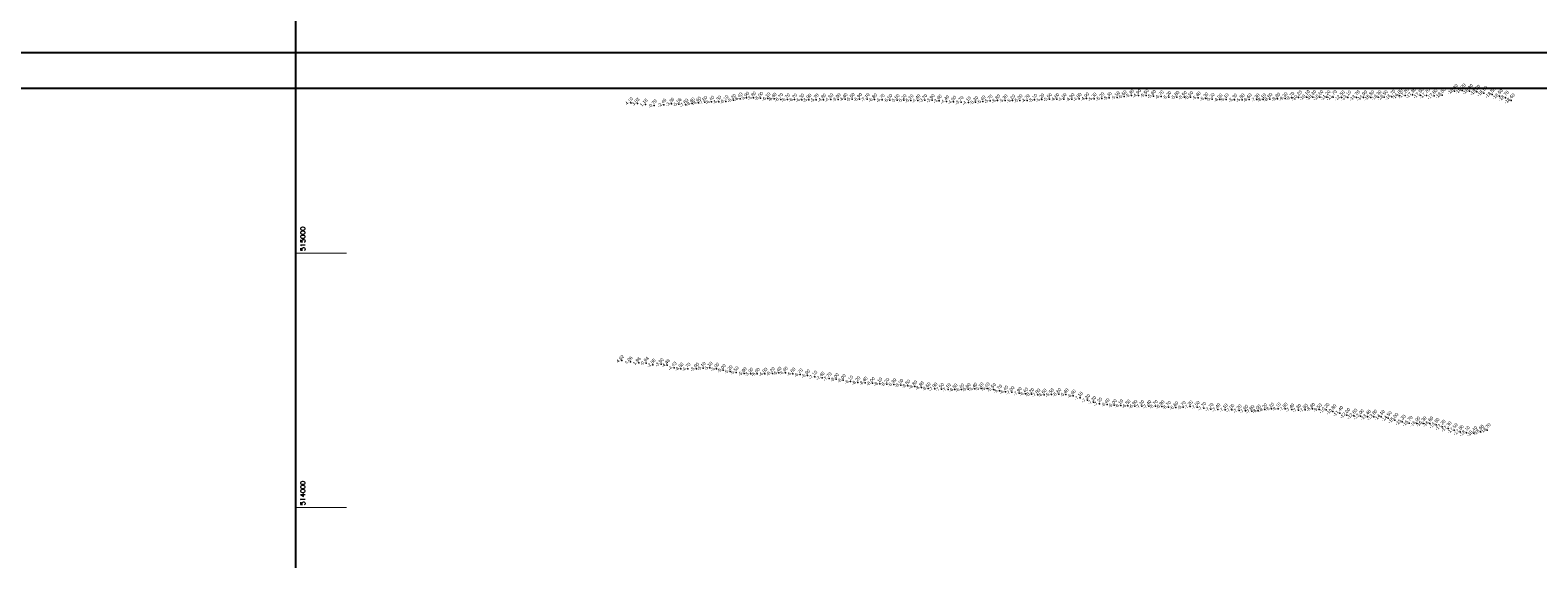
# Model space of a CAD drawing. Header units: feet. Extents: x 923032 to 950902, y 470215 to 606658.
# Tile 10 of 66: x 935956 to 941882, y 513798 to 515878. Entities that reach past the tile are written whole.
import ezdxf
from ezdxf.enums import TextEntityAlignment as Align

# ---------------------------------------------------------------- set-up
doc = ezdxf.new("R2010")
doc.units = ezdxf.units.FT
doc.header["$MEASUREMENT"] = 0
doc.header["$XCLIPFRAME"] = 0
doc.header["$PDSIZE"] = 100
doc.linetypes.add('DASHED2', pattern=[0.375, 0.25, -0.125])
doc.layers.add('ALIGNSPACE-24x36', color=1, linetype='DASHED2', plot=False)
for name, color, linetype in [('ELEV8', 7, 'Continuous'), ('GRID-LABELS-Y', 7, 'Continuous'), ('GRID-TICKS-Y', 7, 'Continuous'), ('POINTS8', 7, 'Continuous')]:
    doc.layers.add(name, color=color, linetype=linetype)
doc.layers.add('MrSID', color=251, linetype='Continuous', transparency=0.2)
doc.styles.add('MM-STANDARD', font='txt', dxfattribs={"height": 1})
doc.styles.get("Standard").update_dxf_attribs({"font": 'simplex.shx'})
picture_1 = doc.add_image_def('image1.sid', size_in_pixel=(6320, 6967))
picture_2 = doc.add_image_def('image6.sid', size_in_pixel=(6316, 6967))

msp = doc.modelspace()

# ---------------------------------------------------------------- linework, layer by layer
at = {"layer": 'ALIGNSPACE-24x36'}
msp.add_lwpolyline([(937000, 516713.7), (943900.2, 516713.7), (943900.2, 512457.9), (937000, 512457.9)], close=True, dxfattribs=at)
at = {"layer": 'GRID-TICKS-Y', "const_width": 4, "flags": 128}
for points in [[(937000, 515000), (937200, 515000)], [(937000, 514000), (937200, 514000)]]:
    msp.add_lwpolyline(points, dxfattribs=at)
at = {"layer": 'POINTS8', "color": 250, "linetype": 'Continuous', "lineweight": 0, "transparency": 33554687}
for p in [(941389.6, 515622.6, -17.3), (941505.8, 515622.4, -18), (941553.7, 515637.7, -18.3), (941584.5, 515639.7, -18.2), (941613.1, 515637.7, -18.3), (941642.1, 515634.9, -18.5), (941669.7, 515630.2, -18.5), (941701.6, 515623.9, -18.5), (938317.2, 515591.7, 4.1), (938343.1, 515589.5, 3), (938375.2, 515585.7, 1.2), (938409.4, 515580.8, -0.8), (938446.3, 515584.4, -2.5), (938477.4, 515587.4, -3.4), (938506.3, 515586.6, -5.6), (938533.1, 515583.9, -7.6), (938558.2, 515588.5, -8.6), (938582.6, 515592.1, -8.6), (938607.7, 515594.5, -7.6), (938634.4, 515595.5, -6.4), (938662.7, 515595.8, -6.3), (938691, 515597.5, -6.1), (938720, 515602.6, -6.2), (938746.3, 515608, -6.4), (938772.2, 515611.3, -5.9), (938799.5, 515611.9, -5.8), (938827.3, 515610.6, -6), (938855.8, 515608.6, -6.1), (938880, 515607.1, -6.4), (938906, 515605.5, -6.7), (938932.7, 515604.5, -6.7), (938960.6, 515604.2, -6.7), (938988.6, 515603.9, -6.3), (939016.9, 515603.5, -5.9), (939045.7, 515603.7, -5.2), (939074.8, 515603.9, -4.8), (939103.1, 515604.8, -4.5), (939132, 515605.2, -3.9), (939159, 515606.2, -4.4), (939187.1, 515606.3, -5.5), (939216.1, 515606.3, -6.9), (939245.5, 515605.6, -7.1), (939274.7, 515604.6, -6.8), (939304.8, 515603.1, -6.7), (939334.6, 515602.6, -6.5), (939363.3, 515602.2, -5.5), (939390.3, 515601.7, -5.2), (939417.8, 515601.4, -5.1), (939445.1, 515601.2, -4.4), (939472.2, 515601.7, -3.7), (939501.4, 515601.9, -3.9), (939529.5, 515599.9, -3.9), (939557.7, 515597.2, -4.4), (939585.6, 515595.3, -4.5), (939614.8, 515593.8, -3.7), (939643.5, 515592.5, -4.1), (939672, 515594.1, -5.3), (939700.8, 515596.8, -5.4), (939729, 515599.4, -5.7), (939758.7, 515600.4, -5.8), (939787.7, 515600.8, -5.3), (939817.3, 515600.5, -5.2), (939846.5, 515601.4, -5), (939874.7, 515601.4, -4.7), (939904, 515602.9, -5.1), (939932.1, 515604.2, -5.2), (939961.9, 515606.4, -5.5), (939990.8, 515606.3, -4.6), (940019.2, 515606.1, -4.5), (940050.4, 515605.7, -4.9), (940078.6, 515606.9, -4.8), (940108.1, 515608.3, -4.9), (940137.5, 515607.8, -5.3), (940168.3, 515608.8, -5.2), (940197.3, 515610.8, -5.3), (940228.3, 515613.2, -5.5), (940255.4, 515616.9, -5.6), (940284.2, 515620.4, -5.3), (940312.7, 515621.2, -4.9), (940342.7, 515621.2, -5.5), (940370.7, 515618.5, -5.8), (940401.2, 515616.2, -6.7), (940430.9, 515614.2, -6.2), (940463.2, 515614.3, -5.8), (940492.7, 515613.8, -5.5), (940516.9, 515613.8, -5.5), (940546.9, 515611.9, -5.4), (940576.8, 515608.3, -5.3), (940601.4, 515606.4, -5.3), (940632, 515604.3, -4.9), (940656.6, 515605.1, -5.1), (940690.1, 515603.8, -5.3), (940719.3, 515604.1, -5.8), (940747.2, 515604.8, -6.6), (940777.9, 515604.7, -7.3), (940802.6, 515604.9, -8.1), (940828.4, 515606.2, -8.5), (940859, 515607.5, -8.8), (940888.1, 515609.1, -9.3), (940914.7, 515610.8, -9.7), (940941, 515612.3, -10.2), (940972.3, 515614, -10.1), (940997, 515614.1, -10.3), (941025.2, 515614, -10.6), (941052.9, 515613.9, -11.2), (941077.9, 515614.1, -11.7), (941109.4, 515612.6, -12.5), (941134.3, 515612.5, -13.1), (941168.8, 515612.7, -13.7), (941197.1, 515612.9, -14.9), (941225.5, 515613.2, -15.5), (941253.6, 515613.7, -16.3), (941278.2, 515613.8, -16.5), (941307.8, 515615.9, -16.7), (941336.5, 515619.5, -16.8), (941360.9, 515621.1, -17.2), (941419.1, 515621.9, -17.5), (941443.9, 515620.9, -17.7), (941473.6, 515618.8, -17.8), (941730.7, 515617.9, -18.5), (941754.3, 515611.5, -18.7), (941777.5, 515601.2, -18.6), (938282.1, 514578.1, 4.6), (938315.6, 514572.7, 4.1), (938348.2, 514569.3, 2), (938377.6, 514568.5, -0.9), (938404.1, 514561.1, -2.6), (938436.2, 514563.7, -3.9), (938460.4, 514560, -4.5), (938487.4, 514549.5, -4.4), (938513.8, 514546.2, -4.6), (938541.4, 514545.4, -4.7), (938575.2, 514545.7, -5), (938601.5, 514548.6, -5.1), (938628.1, 514549.4, -5.1), (938654.4, 514545.8, -5), (938680.4, 514539.9, -5), (938707, 514535.4, -5.2), (938730.8, 514531.5, -5.5), (938762.8, 514527.4, -5.9), (938788.3, 514525.9, -5.9), (938814.1, 514525.4, -6), (938843.8, 514525.8, -6), (938873.2, 514527.9, -6.2), (938899, 514529.5, -6.4), (938924.5, 514529.9, -6.6), (938953.8, 514526.4, -6.6), (938982.7, 514523, -6.7), (939011.3, 514519.1, -6.9), (939040.1, 514514, -7.1), (939068.4, 514510.5, -7.4), (939096.6, 514507.6, -7.7), (939124.2, 514504.6, -8), (939152, 514500.6, -8), (939180.8, 514495.3, -8.1), (939209.3, 514492, -8.2), (939237.6, 514490.6, -8.4), (939266.6, 514489.1, -8), (939295.3, 514487.3, -8.1), (939323, 514485.5, -8.2), (939350.6, 514484.4, -8.3), (939378, 514482, -8.5), (939405.5, 514478.9, -8.5), (939432.6, 514475.6, -8.8), (939458.9, 514471.8, -8.8), (939485.2, 514468.5, -8.6), (939511.9, 514467.2, -7.9), (939537.6, 514466, -7.5), (939564.2, 514464.7, -7.1), (939590.8, 514463.8, -6.8), (939616.7, 514464, -6.4), (939642.5, 514465.3, -5.8), (939668.4, 514467.2, -5.4), (939693.3, 514468.4, -5.1), (939717.7, 514468.2, -5.4), (939741.9, 514465, -5.5), (939765.9, 514459.4, -5.7), (939790.1, 514455.8, -6.4), (939814.7, 514453.5, -7), (939843.7, 514449.6, -7.9), (939867.9, 514447.7, -8.4), (939892, 514446, -8.2), (939916.5, 514443.7, -7.8), (939941.2, 514443.5, -6.6), (939969.7, 514444.3, -5.5), (939999, 514445.8, -5.6), (940027.3, 514444.7, -6.4), (940055.8, 514440.1, -6.9), (940083.6, 514431.5, -7.1), (940112.1, 514422.2, -7.3), (940136, 514414.6, -7.3), (940159.6, 514408.6, -7.2), (940188.7, 514405.6, -6.4), (940216.8, 514402.4, -6), (940242.2, 514401.1, -6.1), (940270.6, 514400.6, -6.5), (940297.8, 514399, -6.9), (940324.9, 514398.7, -7.3), (940352.7, 514398.4, -7.4), (940378.8, 514398.7, -6.7), (940404.2, 514397.9, -6.9), (940429.9, 514395, -6.7), (940458.4, 514393.9, -6.6), (940488.2, 514394.4, -6.7), (940515.4, 514396.9, -7.2), (940542.6, 514395.4, -7.5), (940568.8, 514390.9, -7.7), (940597, 514387.2, -7.7), (940624.3, 514386, -7.4), (940652.7, 514384.8, -7.1), (940679, 514383.9, -7), (940707.7, 514381.4, -7.2), (940733, 514380, -7.6), (940757.6, 514379.3, -7.8), (940783.1, 514380.7, -8), (940808.5, 514385.5, -8.2), (940834.6, 514388.6, -8.2), (940861.5, 514389, -8.1), (940888.3, 514388.4, -7.9), (940914.5, 514385.2, -7.4), (940941.2, 514383.3, -7.3), (940967.5, 514384, -7.8), (940995.7, 514387.8, -8.8), (941022.5, 514385.4, -9.5), (941049.3, 514384, -10.2), (941076.5, 514378.3, -10.8), (941103.3, 514371.3, -11.4), (941131, 514363.6, -12), (941158.9, 514361.1, -12.6), (941184.4, 514359, -13), (941212.1, 514357.1, -13.4), (941237.3, 514357.1, -13.8), (941266.4, 514356.5, -14.1), (941294.1, 514351.5, -14.5), (941320, 514344.2, -15), (941349, 514337.4, -15.3), (941376.5, 514332.6, -15.7), (941405.6, 514330.4, -16), (941430.4, 514331, -16.3), (941457.2, 514330.5, -16.6), (941481.6, 514324.9, -16.9), (941505.7, 514317.7, -17.2), (941529.3, 514311.1, -17.3), (941553, 514304, -17.5), (941576.8, 514297.8, -17.8), (941600.8, 514293.6, -18.1), (941629.5, 514292.9, -18.4), (941656.2, 514298, -18.6), (941683.1, 514304, -18.7)]:
    msp.add_point(p, dxfattribs=at)

# ---------------------------------------------------------------- texts
at = {"layer": 'ELEV8', "color": 18, "true_color": 0x000000, "transparency": 33554687, "style": 'MM-STANDARD'}
for s, p in [('-6.10', (938691, 515597.5, -6.1)), ('-6.20', (938720, 515602.6, -6.2)), ('-6.40', (938746.3, 515608, -6.4)), ('-5.90', (938772.2, 515611.3, -5.9)), ('-5.80', (938799.5, 515611.9, -5.8)), ('-6.00', (938827.3, 515610.6, -6)), ('-6.10', (938855.8, 515608.6, -6.1)), ('-6.40', (938880, 515607.1, -6.4)), ('-6.70', (938906, 515605.5, -6.7)), ('-6.70', (938932.7, 515604.5, -6.7)), ('-6.70', (938960.6, 515604.2, -6.7)), ('-6.30', (938988.6, 515603.9, -6.3)), ('-5.90', (939016.9, 515603.5, -5.9)), ('-5.20', (939045.7, 515603.7, -5.2)), ('-4.80', (939074.8, 515603.9, -4.8)), ('-4.50', (939103.1, 515604.8, -4.5)), ('-3.90', (939132, 515605.2, -3.9)), ('-4.40', (939159, 515606.2, -4.4)), ('-5.50', (939187.1, 515606.3, -5.5)), ('-6.90', (939216.1, 515606.3, -6.9)), ('-7.10', (939245.5, 515605.6, -7.1)), ('-6.80', (939274.7, 515604.6, -6.8)), ('-6.70', (939304.8, 515603.1, -6.7)), ('-6.50', (939334.6, 515602.6, -6.5)), ('-5.50', (939363.3, 515602.2, -5.5)), ('-5.20', (939390.3, 515601.7, -5.2)), ('-5.10', (939417.8, 515601.4, -5.1)), ('-4.40', (939445.1, 515601.2, -4.4)), ('-3.70', (939472.2, 515601.7, -3.7)), ('-3.90', (939501.4, 515601.9, -3.9)), ('-3.90', (939529.5, 515599.9, -3.9)), ('-4.40', (939557.7, 515597.2, -4.4)), ('-5.70', (939729, 515599.4, -5.7)), ('-5.80', (939758.7, 515600.4, -5.8)), ('-5.30', (939787.7, 515600.8, -5.3)), ('-5.20', (939817.3, 515600.5, -5.2)), ('-5.00', (939846.5, 515601.4, -5)), ('-4.70', (939874.7, 515601.4, -4.7)), ('-5.10', (939904, 515602.9, -5.1)), ('-5.20', (939932.1, 515604.2, -5.2)), ('-5.50', (939961.9, 515606.4, -5.5)), ('-4.60', (939990.8, 515606.3, -4.6)), ('-4.50', (940019.2, 515606.1, -4.5)), ('-4.90', (940050.4, 515605.7, -4.9)), ('-4.80', (940078.6, 515606.9, -4.8)), ('-4.90', (940108.1, 515608.3, -4.9)), ('-5.30', (940137.5, 515607.8, -5.3)), ('-5.20', (940168.3, 515608.8, -5.2)), ('-5.30', (940197.3, 515610.8, -5.3)), ('-5.50', (940228.3, 515613.2, -5.5)), ('-5.60', (940255.4, 515616.9, -5.6)), ('-5.30', (940284.2, 515620.4, -5.3)), ('-4.90', (940312.7, 515621.2, -4.9)), ('-5.50', (940342.7, 515621.2, -5.5)), ('-5.80', (940370.7, 515618.5, -5.8)), ('-6.70', (940401.2, 515616.2, -6.7)), ('-6.20', (940430.9, 515614.2, -6.2)), ('-5.80', (940463.2, 515614.3, -5.8)), ('-5.50', (940492.7, 515613.8, -5.5)), ('-5.50', (940516.9, 515613.8, -5.5)), ('-5.40', (940546.9, 515611.9, -5.4)), ('-5.30', (940576.8, 515608.3, -5.3)), ('-5.30', (940601.4, 515606.4, -5.3)), ('-4.90', (940632, 515604.3, -4.9)), ('-5.10', (940656.6, 515605.1, -5.1)), ('-5.30', (940690.1, 515603.8, -5.3)), ('-5.80', (940719.3, 515604.1, -5.8)), ('-6.60', (940747.2, 515604.8, -6.6)), ('-7.30', (940777.9, 515604.7, -7.3)), ('-8.10', (940802.6, 515604.9, -8.1)), ('-8.50', (940828.4, 515606.2, -8.5)), ('-8.80', (940859, 515607.5, -8.8)), ('-9.30', (940888.1, 515609.1, -9.3)), ('-9.70', (940914.7, 515610.8, -9.7)), ('-10.20', (940941, 515612.3, -10.2)), ('-10.10', (940972.3, 515614, -10.1)), ('-10.30', (940997, 515614.1, -10.3)), ('-10.60', (941025.2, 515614, -10.6)), ('-11.20', (941052.9, 515613.9, -11.2)), ('-11.70', (941077.9, 515614.1, -11.7)), ('-12.50', (941109.4, 515612.6, -12.5)), ('-13.10', (941134.3, 515612.5, -13.1)), ('-13.70', (941168.8, 515612.7, -13.7)), ('-14.90', (941197.1, 515612.9, -14.9)), ('-15.50', (941225.5, 515613.2, -15.5)), ('-16.30', (941253.6, 515613.7, -16.3)), ('-16.50', (941278.2, 515613.8, -16.5)), ('-16.70', (941307.8, 515615.9, -16.7)), ('-16.80', (941336.5, 515619.5, -16.8)), ('-17.20', (941360.9, 515621.1, -17.2)), ('-17.30', (941389.6, 515622.6, -17.3)), ('-17.50', (941419.1, 515621.9, -17.5)), ('-17.70', (941443.9, 515620.9, -17.7)), ('-17.80', (941473.6, 515618.8, -17.8)), ('-18.00', (941505.8, 515622.4, -18)), ('-18.30', (941553.7, 515637.7, -18.3)), ('-18.20', (941584.5, 515639.7, -18.2)), ('-18.30', (941613.1, 515637.7, -18.3)), ('-18.50', (941642.1, 515634.9, -18.5)), ('-18.50', (941669.7, 515630.2, -18.5)), ('-18.50', (941701.6, 515623.9, -18.5)), ('-18.50', (941730.7, 515617.9, -18.5)), ('-18.70', (941754.3, 515611.5, -18.7)), ('-18.60', (941777.5, 515601.2, -18.6)), ('4.10', (938317.2, 515591.7, 4.1)), ('3.03', (938343.1, 515589.5, 3)), ('1.16', (938375.2, 515585.7, 1.2)), ('-0.79', (938409.4, 515580.8, -0.8)), ('-2.46', (938446.3, 515584.4, -2.5)), ('-3.36', (938477.4, 515587.4, -3.4)), ('-5.56', (938506.3, 515586.6, -5.6)), ('-7.60', (938533.1, 515583.9, -7.6)), ('-8.60', (938558.2, 515588.5, -8.6)), ('-8.60', (938582.6, 515592.1, -8.6)), ('-7.60', (938607.7, 515594.5, -7.6)), ('-6.40', (938634.4, 515595.5, -6.4)), ('-6.30', (938662.7, 515595.8, -6.3)), ('-4.50', (939585.6, 515595.3, -4.5)), ('-3.70', (939614.8, 515593.8, -3.7)), ('-4.10', (939643.5, 515592.5, -4.1)), ('-5.30', (939672, 515594.1, -5.3)), ('-5.40', (939700.8, 515596.8, -5.4)), ('4.62', (938282.1, 514578.1, 4.6)), ('4.06', (938315.6, 514572.7, 4.1)), ('1.96', (938348.2, 514569.3, 2)), ('-0.94', (938377.6, 514568.5, -0.9)), ('-2.56', (938404.1, 514561.1, -2.6)), ('-3.90', (938436.2, 514563.7, -3.9)), ('-4.48', (938460.4, 514560, -4.5)), ('-4.43', (938487.4, 514549.5, -4.4)), ('-4.60', (938513.8, 514546.2, -4.6)), ('-4.70', (938541.4, 514545.4, -4.7)), ('-5.00', (938575.2, 514545.7, -5)), ('-5.10', (938601.5, 514548.6, -5.1)), ('-5.10', (938628.1, 514549.4, -5.1)), ('-5.00', (938654.4, 514545.8, -5)), ('-5.00', (938680.4, 514539.9, -5)), ('-5.20', (938707, 514535.4, -5.2)), ('-5.50', (938730.8, 514531.5, -5.5)), ('-5.90', (938762.8, 514527.4, -5.9)), ('-5.90', (938788.3, 514525.9, -5.9)), ('-6.00', (938814.1, 514525.4, -6)), ('-6.00', (938843.8, 514525.8, -6)), ('-6.20', (938873.2, 514527.9, -6.2)), ('-6.40', (938899, 514529.5, -6.4)), ('-6.60', (938924.5, 514529.9, -6.6)), ('-6.60', (938953.8, 514526.4, -6.6)), ('-6.70', (938982.7, 514523, -6.7)), ('-6.90', (939011.3, 514519.1, -6.9)), ('-7.10', (939040.1, 514514, -7.1)), ('-7.40', (939068.4, 514510.5, -7.4)), ('-7.70', (939096.6, 514507.6, -7.7)), ('-8.00', (939124.2, 514504.6, -8)), ('-8.00', (939152, 514500.6, -8)), ('-8.10', (939180.8, 514495.3, -8.1)), ('-8.20', (939209.3, 514492, -8.2)), ('-8.40', (939237.6, 514490.6, -8.4)), ('-8.00', (939266.6, 514489.1, -8)), ('-8.10', (939295.3, 514487.3, -8.1)), ('-8.20', (939323, 514485.5, -8.2)), ('-8.30', (939350.6, 514484.4, -8.3)), ('-8.50', (939378, 514482, -8.5)), ('-8.50', (939405.5, 514478.9, -8.5)), ('-8.80', (939432.6, 514475.6, -8.8)), ('-8.80', (939458.9, 514471.8, -8.8)), ('-8.60', (939485.2, 514468.5, -8.6)), ('-7.90', (939511.9, 514467.2, -7.9)), ('-7.50', (939537.6, 514466, -7.5)), ('-7.10', (939564.2, 514464.7, -7.1)), ('-6.80', (939590.8, 514463.8, -6.8)), ('-6.40', (939616.7, 514464, -6.4)), ('-5.80', (939642.5, 514465.3, -5.8)), ('-5.40', (939668.4, 514467.2, -5.4)), ('-5.10', (939693.3, 514468.4, -5.1)), ('-5.40', (939717.7, 514468.2, -5.4)), ('-5.50', (939741.9, 514465, -5.5)), ('-5.70', (939765.9, 514459.4, -5.7)), ('-6.40', (939790.1, 514455.8, -6.4)), ('-7.00', (939814.7, 514453.5, -7)), ('-7.90', (939843.7, 514449.6, -7.9)), ('-8.40', (939867.9, 514447.7, -8.4)), ('-8.20', (939892, 514446, -8.2)), ('-7.80', (939916.5, 514443.7, -7.8)), ('-6.60', (939941.2, 514443.5, -6.6)), ('-5.50', (939969.7, 514444.3, -5.5)), ('-5.60', (939999, 514445.8, -5.6)), ('-6.40', (940027.3, 514444.7, -6.4)), ('-6.90', (940055.8, 514440.1, -6.9)), ('-7.10', (940083.6, 514431.5, -7.1)), ('-7.30', (940112.1, 514422.2, -7.3)), ('-7.30', (940136, 514414.6, -7.3)), ('-7.20', (940159.6, 514408.6, -7.2)), ('-6.40', (940188.7, 514405.6, -6.4)), ('-6.00', (940216.8, 514402.4, -6)), ('-6.10', (940242.2, 514401.1, -6.1)), ('-6.50', (940270.6, 514400.6, -6.5)), ('-6.90', (940297.8, 514399, -6.9)), ('-7.30', (940324.9, 514398.7, -7.3)), ('-7.40', (940352.7, 514398.4, -7.4)), ('-6.70', (940378.8, 514398.7, -6.7)), ('-6.90', (940404.2, 514397.9, -6.9)), ('-6.70', (940429.9, 514395, -6.7)), ('-6.60', (940458.4, 514393.9, -6.6)), ('-6.70', (940488.2, 514394.4, -6.7)), ('-7.20', (940515.4, 514396.9, -7.2)), ('-7.50', (940542.6, 514395.4, -7.5)), ('-7.70', (940568.8, 514390.9, -7.7)), ('-7.70', (940597, 514387.2, -7.7)), ('-7.40', (940624.3, 514386, -7.4)), ('-7.10', (940652.7, 514384.8, -7.1)), ('-7.00', (940679, 514383.9, -7)), ('-7.20', (940707.7, 514381.4, -7.2)), ('-7.60', (940733, 514380, -7.6)), ('-7.80', (940757.6, 514379.3, -7.8)), ('-8.00', (940783.1, 514380.7, -8)), ('-8.20', (940808.5, 514385.5, -8.2)), ('-8.20', (940834.6, 514388.6, -8.2)), ('-8.10', (940861.5, 514389, -8.1)), ('-7.90', (940888.3, 514388.4, -7.9)), ('-7.40', (940914.5, 514385.2, -7.4)), ('-7.30', (940941.2, 514383.3, -7.3)), ('-7.80', (940967.5, 514384, -7.8)), ('-8.80', (940995.7, 514387.8, -8.8)), ('-9.50', (941022.5, 514385.4, -9.5)), ('-10.20', (941049.3, 514384, -10.2)), ('-10.80', (941076.5, 514378.3, -10.8)), ('-11.40', (941103.3, 514371.3, -11.4)), ('-12.00', (941131, 514363.6, -12)), ('-12.60', (941158.9, 514361.1, -12.6)), ('-13.00', (941184.4, 514359, -13)), ('-13.40', (941212.1, 514357.1, -13.4)), ('-13.80', (941237.3, 514357.1, -13.8)), ('-14.10', (941266.4, 514356.5, -14.1)), ('-14.50', (941294.1, 514351.5, -14.5)), ('-15.00', (941320, 514344.2, -15)), ('-15.30', (941349, 514337.4, -15.3)), ('-15.70', (941376.5, 514332.6, -15.7)), ('-16.00', (941405.6, 514330.4, -16)), ('-16.30', (941430.4, 514331, -16.3)), ('-16.60', (941457.2, 514330.5, -16.6)), ('-16.90', (941481.6, 514324.9, -16.9)), ('-17.20', (941505.7, 514317.7, -17.2)), ('-17.30', (941529.3, 514311.1, -17.3)), ('-17.50', (941553, 514304, -17.5)), ('-17.80', (941576.8, 514297.8, -17.8)), ('-18.10', (941600.8, 514293.6, -18.1)), ('-18.40', (941629.5, 514292.9, -18.4)), ('-18.60', (941656.2, 514298, -18.6)), ('-18.70', (941683.1, 514304, -18.7))]:
    msp.add_text(s, height=13, rotation=45, dxfattribs=at).set_placement(p, align=Align.BOTTOM_CENTER)
at = {"layer": 'GRID-LABELS-Y'}
for s, p in [('515000', (937037.4, 515008.7)), ('514000', (937037.4, 514008.7))]:
    msp.add_text(s, height=18.75, rotation=90, dxfattribs=at).set_placement(p)

# ---------------------------------------------------------------- pictures from other files: only their frames are drawn
at = {"layer": 'MrSID'}
image = msp.add_image(picture_2, insert=(923454.6, 515648.7), size_in_units=(20721.8, 22857.6), dxfattribs=at)
image.set_boundary_path([(6266.817, 6641.88), (5956.935, 6641.88), (5956.935, 6966.5), (-0.5, 6966.5), (-0.5, -0.5), (6266.817, 3.077), (6266.817, 6641.88)])
image = msp.add_image(picture_1, insert=(923594.7, 492931.8), size_in_units=(20734.9, 22857.6), dxfattribs=at)
image.set_boundary_path([(-0.5, 6966.5), (-0.5, -0.5), (5914.225, -0.5), (5914.225, 953.97), (6219.025, 953.97), (6219.025, 2251.14), (4695.025, 2251.14), (4695.025, 6966.5), (-0.5, 6966.5)])

doc.saveas('drawing.dxf')
